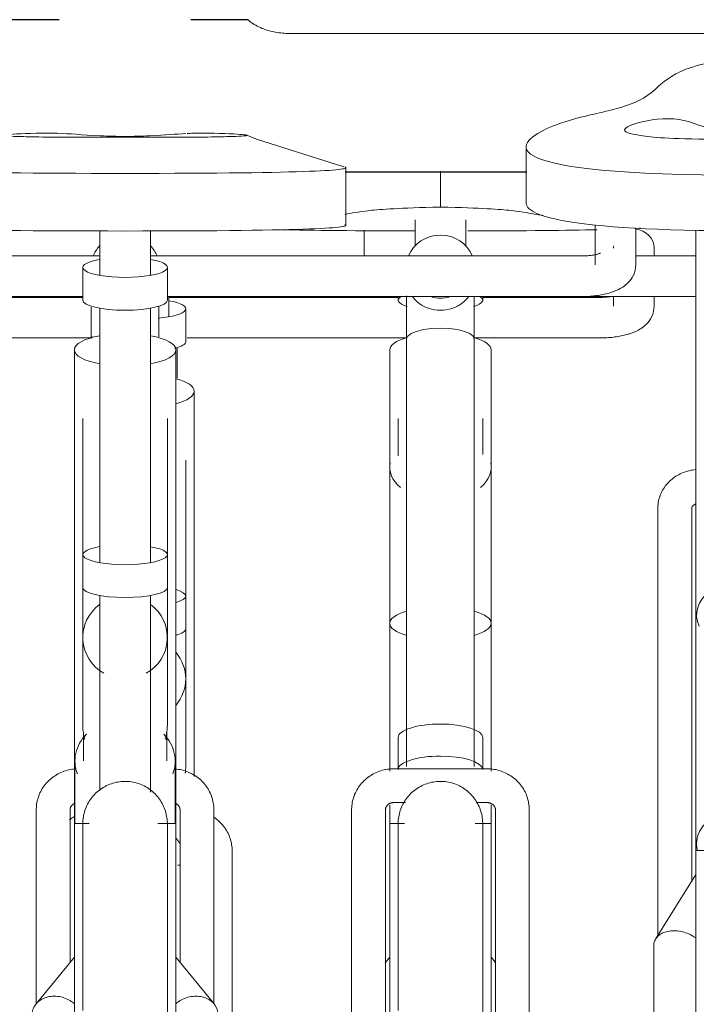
# Model space of a CAD drawing. Extents: x 50445 to 145605, y -10968 to 41989.
# Tile 198 of 256: x 95622 to 96022, y -1215 to -633. Entities that reach past the tile are written whole.
import ezdxf

# ---------------------------------------------------------------- set-up
doc = ezdxf.new("R2010")
doc.units = 0
doc.header["$LTSCALE"] = 414.30304
doc.header["$MEASUREMENT"] = 0
doc.layers.add('A-EQPM', color=6, linetype='CONTINUOUS', lineweight=18)
doc.layers.add('S-BEAM', color=4, linetype='CONTINUOUS', lineweight=18)

# ---------------------------------------------------------------- blocks, each defined once
blk = doc.blocks.new('97_KA_gestapelde fietsenstalling 8 fietsen 1600x1900 - Type-V118-plotview doorsnede C C  -  1 op 100')
at = {"layer": 'A-EQPM'}
for p, q in [((14646.39, -1439.83), (14646.39, -1424.47)), ((14817.9, -1439.97), (14817.9, -1435.22)), ((14480.03, -1464.27), (14348.73, -1464.27)), ((14666.53, -1464.27), (14530.82, -1464.27)), ((14530.9, -1475.67), (14530.9, -1463.74)), ((14785.9, -1464.27), (14716.46, -1464.27)), ((14793.9, -1463.53), (14793.9, -1469.43)), ((14817.9, -1469.43), (14817.9, -1463.56)), ((14540.9, -1490.44), (14540.9, -1471.01)), ((14348.73, -1488.27), (14485.07, -1488.27)), ((14541.83, -1488.27), (14671.26, -1488.27)), ((14711.8, -1488.27), (14785.9, -1488.27)), ((14545.9, -1621.98), (14545.9, -1519.77)), ((14540.9, -1640.96), (14540.9, -1560.49)), ((14545.9, -1747.68), (14545.9, -1589.35)), ((14540.9, -1660.39), (14540.9, -1640.96)), ((14540.9, -1689.95), (14540.9, -1660.39)), ((14540.9, -1741.93), (14540.9, -1689.95)), ((14540.9, -1741.93), (14540.9, -1734.42)), ((14568.4, -1906.71), (14568.4, -1791.81)), ((14537.53, -1800.09), (14536.27, -1800.09))]:
    blk.add_line(p, q, dxfattribs=at)
at = {"layer": 'A-EQPM', "flags": 128}
for points in [[(14792.43, -1463.78), (14791.89, -1463.86), (14791.33, -1463.94), (14790.75, -1464.01), (14790.16, -1464.07), (14789.56, -1464.12), (14788.95, -1464.17), (14788.33, -1464.2), (14787.7, -1464.23), (14787.07, -1464.25), (14786.44, -1464.26), (14785.9, -1464.27)], [(14817.9, -1469.43), (14817.8, -1471.09), (14817.52, -1472.71), (14817.07, -1474.24), (14816.5, -1475.64), (14815.82, -1476.9), (14815.08, -1478.04), (14814.3, -1479.04), (14813.5, -1479.93), (14812.69, -1480.72), (14811.87, -1481.42), (14811.05, -1482.05), (14810.23, -1482.61), (14809.41, -1483.13), (14808.59, -1483.59), (14807.77, -1484.02), (14806.95, -1484.42), (14806.12, -1484.78), (14805.29, -1485.12), (14804.46, -1485.43), (14803.62, -1485.72), (14802.76, -1485.99), (14801.91, -1486.25), (14801.04, -1486.48), (14800.16, -1486.7), (14799.28, -1486.9), (14798.38, -1487.09), (14797.48, -1487.26), (14796.57, -1487.42), (14795.65, -1487.57), (14794.73, -1487.7), (14793.79, -1487.81), (14792.85, -1487.92), (14791.91, -1488.01), (14790.96, -1488.08), (14790, -1488.15), (14789.05, -1488.2), (14788.09, -1488.23), (14787.12, -1488.26), (14786.16, -1488.27), (14785.9, -1488.27)], [(14535.9, -1512.15), (14535.9, -1511.03), (14535.9, -1509.9), (14535.9, -1508.76), (14535.9, -1507.61), (14535.9, -1506.45), (14535.9, -1505.29), (14535.9, -1504.13), (14535.9, -1502.98), (14535.9, -1501.82), (14535.9, -1500.67), (14535.9, -1499.52), (14535.9, -1498.38), (14535.9, -1497.25), (14535.9, -1496.14), (14535.9, -1495.03), (14535.9, -1493.94)], [(14475.33, -1771.19), (14474.5, -1771.71), (14473.68, -1772.26), (14472.89, -1772.84), (14472.26, -1773.34)], [(14568.4, -1791.81), (14568.38, -1790.82), (14568.31, -1789.83), (14568.21, -1788.85), (14568.06, -1787.87), (14567.88, -1786.9), (14567.65, -1785.93), (14567.38, -1784.98), (14567.07, -1784.04), (14566.73, -1783.12), (14566.34, -1782.21), (14565.92, -1781.31), (14565.46, -1780.44), (14564.97, -1779.58), (14564.44, -1778.75), (14563.88, -1777.94), (14563.29, -1777.15), (14562.66, -1776.39), (14562.01, -1775.66), (14561.32, -1774.95), (14560.61, -1774.27), (14559.88, -1773.62), (14559.11, -1773), (14558.33, -1772.41), (14557.52, -1771.85)], [(14534.99, -1783.96), (14535.62, -1784.74), (14536.22, -1785.54), (14536.79, -1786.36), (14537.32, -1787.21)]]:
    blk.add_lwpolyline(points, dxfattribs=at)
at = {"layer": 'A-EQPM'}
for centre, major_axis, ratio, start_param, end_param in [((14805.9, -1435.22), (12, 0), 0.939693, 0, 1.489968), ((14805.9, -1435.22), (12, 0), 0.939693, 3.012665, 3.141593), ((14515.9, -1471.01), (25, 0), 0.237436, 5.064184, 7.208051), ((14515.9, -1490.44), (25, 0), 0.237436, 5.545161, 6.283185), ((14515.9, -1519.77), (30, 0), 0.320127, 5.401789, 7.160732), ((14515.9, -1640.96), (25, 0), 0.237436, 5.593687, 6.972684), ((14515.9, -1660.39), (25, 0), 0.237436, 5.580324, 6.283185), ((14515.9, -1689.95), (25, 0), 0.978148, 5.593687, 6.972684)]:
    blk.add_ellipse(centre, major_axis=major_axis, ratio=ratio, start_param=start_param, end_param=end_param, dxfattribs=at)
blk.add_open_spline([(14540.9, -1741.93), (14540.9, -1743.09), (14540.82, -1744.36), (14540.66, -1745.62), (14540.64, -1745.73)], degree=3, knots=[0.5, 0.5, 0.5, 0.5, 0.54166667, 0.54562763, 0.54562763, 0.54562763, 0.54562763], dxfattribs=at)
blk = doc.blocks.new('97_KA_gestapelde fietsenstalling 16 fietsen 1600x2900 - Type-V122-plotview doorsnede C C  -  1 op 100')
at = {"layer": 'A-EQPM'}
for p, q in [((14602.63, -1308.15), (14853.22, -1308.15)), ((14491.93, -1369.56), (14518.13, -1369.56)), ((14742.14, -1375.25), (14742.14, -1408.22)), ((14635.52, -1421.64), (14635.52, -1387.56)), ((14691.53, -1410.85), (14691.53, -1389.66)), ((14676.53, -1418.47), (14676.53, -1433.94)), ((14706.53, -1433.94), (14706.53, -1418.47)), ((14490.03, -1424.97), (14490.03, -1451.19)), ((14520.03, -1451.19), (14520.03, -1424.97)), ((14783.03, -1421.35), (14783.03, -1444.95)), ((14807.03, -1444.95), (14807.03, -1423.23)), ((14842.63, -1424.5), (14842.63, -1452.27)), ((14842.63, -1424.5), (14842.63, -1791.44)), ((14490.03, -1439.79), (14235.03, -1439.79)), ((14775.03, -1439.79), (14519.96, -1439.79)), ((14842.63, -1439.79), (14807.03, -1439.79)), ((14480.03, -1446.53), (14480.03, -1465.96)), ((14530.03, -1465.96), (14530.03, -1446.53)), ((14235.03, -1463.79), (14480.03, -1463.79)), ((14529.93, -1463.79), (14775.03, -1463.79)), ((14666.53, -1463.74), (14666.53, -1465.96)), ((14716.53, -1465.96), (14716.53, -1463.74)), ((14775.03, -1463.79), (14842.63, -1463.79)), ((14490.03, -1470.64), (14490.03, -1621.17)), ((14520.03, -1621.17), (14520.03, -1470.64)), ((14485.5, -1487.44), (14485.04, -1488.67)), ((14671.53, -1488.79), (14671.53, -1741.79)), ((14711.53, -1741.79), (14711.53, -1488.79)), ((14475.03, -1495.29), (14475.03, -1597.5)), ((14535.03, -1597.5), (14535.03, -1495.29)), ((14661.53, -1495.29), (14661.53, -1657.06)), ((14721.53, -1657.06), (14721.53, -1495.29)), ((14480.03, -1536.01), (14480.03, -1616.48)), ((14530.03, -1616.48), (14530.03, -1536.01)), ((14666.53, -1536.01), (14666.53, -1558.11)), ((14716.53, -1557.32), (14716.53, -1536.01)), ((14475.03, -1564.87), (14475.03, -1775.62)), ((14535.03, -1775.62), (14535.03, -1564.87)), ((14661.53, -1564.87), (14661.53, -1603.36)), ((14721.53, -1603.36), (14721.53, -1564.87)), ((14820.13, -1588.87), (14820.13, -1841.94)), ((14840.13, -1810), (14840.13, -1588.87)), ((14480.03, -1616.48), (14480.03, -1635.91)), ((14530.03, -1635.91), (14530.03, -1616.48)), ((14480.03, -1635.91), (14480.03, -1665.48)), ((14530.03, -1665.48), (14530.03, -1635.91)), ((14490.03, -1640.6), (14490.03, -1755.78)), ((14520.03, -1757.06), (14520.03, -1640.6)), ((14661.53, -1657.42), (14661.53, -1744.61)), ((14721.53, -1744.61), (14721.53, -1657.42)), ((14480.03, -1665.48), (14480.03, -1717.45)), ((14530.03, -1717.45), (14530.03, -1665.48)), ((14480.03, -1709.95), (14480.03, -1717.45)), ((14530.03, -1717.45), (14530.03, -1709.95)), ((14480.38, -1723.35), (14480.38, -1738.51)), ((14529.68, -1738.51), (14529.68, -1723.35)), ((14666.53, -1724.69), (14666.53, -1743.64)), ((14716.53, -1743.64), (14716.53, -1724.69)), ((14475.38, -1738.51), (14475.38, -1775.62)), ((14534.68, -1775.65), (14534.68, -1738.51)), ((14719.03, -1743.15), (14664.03, -1743.15)), ((14661.53, -1764.73), (14661.53, -1775.62)), ((14664.03, -1763.15), (14670.81, -1763.15)), ((14712.82, -1763.15), (14719.03, -1763.15)), ((14721.53, -1775.62), (14721.53, -1764.73)), ((14452.53, -1767.33), (14452.53, -1882.23)), ((14472.53, -1857.76), (14472.53, -1767.33)), ((14537.53, -1767.33), (14537.53, -1857.76)), ((14557.53, -1882.23), (14557.53, -1767.33)), ((14639.03, -1767.33), (14639.03, -2074.49)), ((14659.03, -2036.96), (14659.03, -1767.33)), ((14724.03, -1767.33), (14724.03, -1888.26)), ((14744.03, -1888.26), (14744.03, -1767.33)), ((14483.77, -1775.62), (14475.03, -1775.62)), ((14475.03, -2080.42), (14475.03, -1775.62)), ((14535.03, -1775.62), (14524.44, -1775.62)), ((14535.03, -1775.62), (14535.03, -2080.42)), ((14670.19, -1775.62), (14661.53, -1775.62)), ((14661.53, -2080.42), (14661.53, -1775.62)), ((14721.53, -1775.62), (14712, -1775.62)), ((14721.53, -1775.62), (14721.53, -1887.32)), ((14848.46, -1791.42), (14842.63, -1791.42)), ((14842.63, -2159.6), (14842.63, -1791.44)), ((14842.63, -1805.76), (14818.77, -1843.87)), ((14817.63, -1847.82), (14817.63, -2089.65)), ((14475.03, -1854.69), (14452.39, -1882.27)), ((14557.67, -1882.27), (14535.03, -1854.69)), ((14661.53, -1854.69), (14658.93, -1857.86)), ((14724.03, -1857.74), (14721.53, -1854.69))]:
    blk.add_line(p, q, dxfattribs=at)
at = {"layer": 'A-EQPM', "flags": 128}
for points in [[(14577.13, -1299.62), (14577.94, -1300.35), (14578.78, -1301.02), (14579.63, -1301.66), (14580.5, -1302.25), (14581.39, -1302.81), (14582.29, -1303.33), (14583.21, -1303.82), (14584.14, -1304.28), (14585.07, -1304.71), (14586.03, -1305.11), (14586.99, -1305.48), (14587.96, -1305.83), (14588.94, -1306.15), (14589.94, -1306.44), (14590.94, -1306.71), (14591.95, -1306.96), (14592.96, -1307.18), (14593.99, -1307.38), (14595.02, -1307.56), (14596.06, -1307.71), (14597.1, -1307.84), (14598.14, -1307.94), (14599.19, -1308.03), (14600.24, -1308.09), (14601.29, -1308.13), (14602.35, -1308.15), (14602.63, -1308.15)], [(14634.49, -1386.97), (14582.79, -1370.65), (14577.1, -1368.36)], [(14786.24, -1438.04), (14786.21, -1438.06), (14786.13, -1438.1), (14786, -1438.16), (14785.83, -1438.23), (14785.61, -1438.32), (14785.35, -1438.41), (14785.05, -1438.51), (14784.72, -1438.61), (14784.35, -1438.72), (14783.95, -1438.82), (14783.52, -1438.92), (14783.07, -1439.03), (14782.59, -1439.12), (14782.09, -1439.22), (14781.56, -1439.3), (14781.02, -1439.38), (14780.46, -1439.46), (14779.88, -1439.53), (14779.29, -1439.59), (14778.69, -1439.64), (14778.08, -1439.69), (14777.46, -1439.72), (14776.84, -1439.75), (14776.21, -1439.77), (14775.57, -1439.79), (14775.03, -1439.79)], [(14807.03, -1444.95), (14806.93, -1446.62), (14806.65, -1448.23), (14806.2, -1449.76), (14805.63, -1451.16), (14804.96, -1452.43), (14804.22, -1453.56), (14803.44, -1454.56), (14802.63, -1455.45), (14801.82, -1456.24), (14801, -1456.94), (14800.18, -1457.57), (14799.36, -1458.14), (14798.54, -1458.65), (14797.72, -1459.12), (14796.9, -1459.54), (14796.08, -1459.94), (14795.26, -1460.3), (14794.43, -1460.64), (14793.59, -1460.95), (14792.75, -1461.24), (14791.9, -1461.51), (14791.04, -1461.77), (14790.17, -1462), (14789.3, -1462.22), (14788.41, -1462.42), (14787.52, -1462.61), (14786.62, -1462.79), (14785.7, -1462.94), (14784.79, -1463.09), (14783.86, -1463.22), (14782.93, -1463.34), (14781.99, -1463.44), (14781.04, -1463.53), (14780.09, -1463.61), (14779.14, -1463.67), (14778.18, -1463.72), (14777.22, -1463.75), (14776.26, -1463.78), (14775.29, -1463.79), (14775.03, -1463.79)], [(14671.53, -1488.79), (14671.53, -1487.68), (14671.53, -1486.55), (14671.53, -1485.42), (14671.53, -1484.28), (14671.53, -1483.13), (14671.53, -1481.97), (14671.53, -1480.81), (14671.53, -1479.66), (14671.53, -1478.5), (14671.53, -1477.34), (14671.53, -1476.19), (14671.53, -1475.04), (14671.53, -1473.9), (14671.53, -1472.77), (14671.53, -1471.66), (14671.53, -1470.55), (14671.53, -1469.46), (14671.53, -1468.39), (14671.53, -1467.34), (14671.53, -1466.3), (14671.53, -1465.29), (14671.53, -1464.3), (14671.53, -1463.34)], [(14711.53, -1463.9), (14711.53, -1464.87), (14711.53, -1465.88), (14711.53, -1466.9), (14711.53, -1467.95), (14711.53, -1469.01), (14711.53, -1470.09), (14711.53, -1471.19), (14711.53, -1472.3), (14711.53, -1473.43), (14711.53, -1474.56), (14711.53, -1475.7), (14711.53, -1476.85), (14711.53, -1478.01), (14711.53, -1479.17), (14711.53, -1480.33), (14711.53, -1481.49), (14711.53, -1482.64), (14711.53, -1483.79), (14711.53, -1484.94), (14711.53, -1486.08), (14711.53, -1487.21), (14711.53, -1488.32), (14711.53, -1488.79)], [(14485.03, -1470.09), (14485.03, -1471.19), (14485.03, -1472.3), (14485.03, -1473.43), (14485.03, -1474.56), (14485.03, -1475.7), (14485.03, -1476.85), (14485.03, -1478.01), (14485.03, -1479.17), (14485.03, -1480.33), (14485.03, -1481.49), (14485.03, -1482.64), (14485.03, -1483.79), (14485.03, -1484.94), (14485.03, -1486.08), (14485.03, -1487.21), (14485.03, -1488.32)], [(14525.03, -1487.68), (14525.03, -1486.55), (14525.03, -1485.42), (14525.03, -1484.28), (14525.03, -1483.13), (14525.03, -1481.97), (14525.03, -1480.81), (14525.03, -1479.66), (14525.03, -1478.5), (14525.03, -1477.34), (14525.03, -1476.19), (14525.03, -1475.04), (14525.03, -1473.9), (14525.03, -1472.77), (14525.03, -1471.66), (14525.03, -1470.55), (14525.03, -1469.46)], [(14671.53, -1488.79), (14672.21, -1487.17), (14674.21, -1485.66), (14677.39, -1484.37), (14681.53, -1483.37), (14686.35, -1482.75), (14691.53, -1482.54)], [(14691.53, -1482.54), (14696.71, -1482.75), (14701.53, -1483.37), (14705.67, -1484.37), (14708.85, -1485.66), (14710.85, -1487.17), (14711.53, -1488.79)], [(14842.31, -1566.15), (14841.37, -1566.27), (14840.44, -1566.41), (14839.51, -1566.59), (14838.59, -1566.8), (14837.68, -1567.04), (14836.78, -1567.31), (14835.88, -1567.62), (14835, -1567.96), (14834.13, -1568.33), (14833.27, -1568.73), (14832.43, -1569.16), (14831.6, -1569.63), (14830.8, -1570.12), (14830, -1570.65), (14829.23, -1571.21), (14828.48, -1571.79), (14827.76, -1572.41), (14827.05, -1573.06), (14826.37, -1573.73), (14825.72, -1574.43), (14825.1, -1575.17), (14824.51, -1575.92), (14823.95, -1576.71), (14823.42, -1577.51), (14822.92, -1578.35), (14822.47, -1579.2), (14822.05, -1580.08), (14821.66, -1580.97), (14821.32, -1581.88), (14821.02, -1582.81), (14820.76, -1583.75), (14820.55, -1584.71), (14820.38, -1585.67), (14820.25, -1586.64), (14820.17, -1587.62), (14820.13, -1588.6), (14820.13, -1588.87)], [(14840.13, -1588.87), (14840.13, -1588.82), (14840.14, -1588.77), (14840.14, -1588.72), (14840.15, -1588.67), (14840.16, -1588.61), (14840.18, -1588.55), (14840.2, -1588.49), (14840.22, -1588.43), (14840.25, -1588.36), (14840.29, -1588.28), (14840.33, -1588.2), (14840.38, -1588.12), (14840.43, -1588.03), (14840.5, -1587.94), (14840.57, -1587.84), (14840.65, -1587.74), (14840.74, -1587.64), (14840.85, -1587.54), (14840.96, -1587.43), (14841.08, -1587.33), (14841.21, -1587.22), (14841.36, -1587.11), (14841.51, -1587.01), (14841.68, -1586.91), (14841.85, -1586.81), (14842.03, -1586.71), (14842.23, -1586.62), (14842.43, -1586.53), (14842.64, -1586.45)], [(14474.6, -1743.32), (14473.63, -1743.45), (14472.67, -1743.61), (14471.71, -1743.81), (14470.76, -1744.05), (14469.82, -1744.33), (14468.89, -1744.64), (14467.98, -1744.98), (14467.08, -1745.37), (14466.19, -1745.78), (14465.32, -1746.23), (14464.46, -1746.71), (14463.63, -1747.23), (14462.82, -1747.78), (14462.03, -1748.36), (14461.26, -1748.97), (14460.51, -1749.61), (14459.8, -1750.29), (14459.1, -1750.99), (14458.44, -1751.71), (14457.81, -1752.47), (14457.21, -1753.25), (14456.64, -1754.05), (14456.1, -1754.88), (14455.6, -1755.73), (14455.13, -1756.6), (14454.7, -1757.48), (14454.3, -1758.39), (14453.95, -1759.31), (14453.63, -1760.25), (14453.35, -1761.2), (14453.11, -1762.16), (14452.91, -1763.13), (14452.75, -1764.11), (14452.64, -1765.09), (14452.57, -1766.08), (14452.53, -1767.07), (14452.53, -1767.33)], [(14557.53, -1767.33), (14557.51, -1766.34), (14557.45, -1765.35), (14557.34, -1764.37), (14557.2, -1763.39), (14557.01, -1762.42), (14556.78, -1761.46), (14556.51, -1760.5), (14556.21, -1759.56), (14555.86, -1758.64), (14555.48, -1757.73), (14555.05, -1756.83), (14554.6, -1755.96), (14554.1, -1755.11), (14553.57, -1754.27), (14553.01, -1753.46), (14552.42, -1752.68), (14551.79, -1751.92), (14551.14, -1751.18), (14550.46, -1750.47), (14549.75, -1749.79), (14549.01, -1749.14), (14548.25, -1748.52), (14547.46, -1747.93), (14546.65, -1747.38), (14545.83, -1746.85), (14544.98, -1746.36), (14544.11, -1745.9), (14543.23, -1745.47), (14542.33, -1745.08), (14541.42, -1744.73), (14540.49, -1744.41), (14539.55, -1744.12), (14538.61, -1743.87), (14537.65, -1743.66), (14536.69, -1743.49), (14535.72, -1743.35), (14534.75, -1743.25)], [(14664.03, -1743.15), (14663.05, -1743.17), (14662.08, -1743.22), (14661.1, -1743.32), (14660.13, -1743.45), (14659.17, -1743.61), (14658.21, -1743.81), (14657.26, -1744.05), (14656.32, -1744.33), (14655.39, -1744.64), (14654.48, -1744.98), (14653.58, -1745.37), (14652.69, -1745.78), (14651.82, -1746.23), (14650.96, -1746.71), (14650.13, -1747.23), (14649.32, -1747.78), (14648.53, -1748.36), (14647.76, -1748.97), (14647.01, -1749.61), (14646.3, -1750.29), (14645.6, -1750.99), (14644.94, -1751.71), (14644.31, -1752.47), (14643.71, -1753.25), (14643.14, -1754.05), (14642.6, -1754.88), (14642.1, -1755.73), (14641.63, -1756.6), (14641.2, -1757.48), (14640.8, -1758.39), (14640.45, -1759.31), (14640.13, -1760.25), (14639.85, -1761.2), (14639.61, -1762.16), (14639.41, -1763.13), (14639.25, -1764.11), (14639.14, -1765.09), (14639.07, -1766.08), (14639.03, -1767.07), (14639.03, -1767.33)], [(14744.03, -1767.33), (14744.01, -1766.34), (14743.95, -1765.35), (14743.84, -1764.37), (14743.7, -1763.39), (14743.51, -1762.42), (14743.28, -1761.46), (14743.01, -1760.5), (14742.71, -1759.56), (14742.36, -1758.64), (14741.98, -1757.73), (14741.55, -1756.83), (14741.1, -1755.96), (14740.6, -1755.11), (14740.07, -1754.27), (14739.51, -1753.46), (14738.92, -1752.68), (14738.29, -1751.92), (14737.64, -1751.18), (14736.96, -1750.47), (14736.25, -1749.79), (14735.51, -1749.14), (14734.75, -1748.52), (14733.96, -1747.93), (14733.15, -1747.38), (14732.33, -1746.85), (14731.48, -1746.36), (14730.61, -1745.9), (14729.73, -1745.47), (14728.83, -1745.08), (14727.92, -1744.73), (14726.99, -1744.41), (14726.05, -1744.12), (14725.11, -1743.87), (14724.15, -1743.66), (14723.19, -1743.49), (14722.22, -1743.35), (14721.25, -1743.25), (14720.27, -1743.18), (14719.3, -1743.15), (14719.03, -1743.15)], [(14480.03, -1775.62), (14480.05, -1774.62), (14480.11, -1773.62), (14480.21, -1772.62), (14480.35, -1771.63), (14480.53, -1770.65), (14480.75, -1769.67), (14481, -1768.71), (14481.3, -1767.75), (14481.63, -1766.81), (14482, -1765.88), (14482.41, -1764.97), (14482.86, -1764.07), (14483.34, -1763.19), (14483.85, -1762.34), (14484.4, -1761.5), (14484.98, -1760.69), (14485.59, -1759.9), (14486.24, -1759.13), (14486.91, -1758.39), (14487.61, -1757.68), (14488.34, -1757), (14489.1, -1756.35), (14489.89, -1755.73), (14490.69, -1755.14), (14491.52, -1754.58), (14492.38, -1754.06), (14493.25, -1753.57), (14494.14, -1753.11), (14495.05, -1752.7), (14495.97, -1752.32), (14496.91, -1751.97), (14497.86, -1751.67), (14498.83, -1751.4), (14499.8, -1751.17), (14500.78, -1750.98), (14501.77, -1750.83), (14502.76, -1750.72), (14503.76, -1750.65), (14504.76, -1750.62), (14505.76, -1750.63), (14506.76, -1750.68), (14507.76, -1750.77), (14508.75, -1750.89), (14509.73, -1751.06), (14510.71, -1751.27), (14511.68, -1751.52), (14512.64, -1751.8), (14513.58, -1752.13), (14514.52, -1752.49), (14515.43, -1752.88), (14516.34, -1753.32), (14517.22, -1753.79), (14518.08, -1754.29), (14518.92, -1754.83), (14519.74, -1755.4), (14520.54, -1756.01), (14521.31, -1756.64), (14522.06, -1757.31), (14522.78, -1758.01), (14523.47, -1758.73), (14524.13, -1759.48), (14524.76, -1760.26), (14525.36, -1761.06), (14525.92, -1761.88), (14526.45, -1762.73), (14526.95, -1763.6), (14527.41, -1764.48), (14527.84, -1765.39), (14528.23, -1766.31), (14528.59, -1767.24), (14528.9, -1768.19), (14529.18, -1769.15), (14529.42, -1770.12), (14529.62, -1771.1), (14529.78, -1772.09), (14529.9, -1773.08), (14529.98, -1774.08), (14530.03, -1775.08), (14530.03, -1775.62)], [(14666.53, -1775.62), (14666.55, -1774.62), (14666.61, -1773.62), (14666.71, -1772.62), (14666.85, -1771.63), (14667.03, -1770.65), (14667.25, -1769.67), (14667.5, -1768.71), (14667.8, -1767.75), (14668.13, -1766.81), (14668.5, -1765.88), (14668.91, -1764.97), (14669.36, -1764.07), (14669.84, -1763.19), (14670.35, -1762.34), (14670.9, -1761.5), (14671.48, -1760.69), (14672.09, -1759.9), (14672.74, -1759.13), (14673.41, -1758.39), (14674.11, -1757.68), (14674.84, -1757), (14675.6, -1756.35), (14676.39, -1755.73), (14677.19, -1755.14), (14678.02, -1754.58), (14678.88, -1754.06), (14679.75, -1753.57), (14680.64, -1753.11), (14681.55, -1752.7), (14682.47, -1752.32), (14683.41, -1751.97), (14684.36, -1751.67), (14685.33, -1751.4), (14686.3, -1751.17), (14687.28, -1750.98), (14688.27, -1750.83), (14689.26, -1750.72), (14690.26, -1750.65), (14691.26, -1750.62), (14692.26, -1750.63), (14693.26, -1750.68), (14694.26, -1750.77), (14695.25, -1750.89), (14696.23, -1751.06), (14697.21, -1751.27), (14698.18, -1751.52), (14699.14, -1751.8), (14700.08, -1752.13), (14701.02, -1752.49), (14701.93, -1752.88), (14702.84, -1753.32), (14703.72, -1753.79), (14704.58, -1754.29), (14705.42, -1754.83), (14706.24, -1755.4), (14707.04, -1756.01), (14707.81, -1756.64), (14708.56, -1757.31), (14709.28, -1758.01), (14709.97, -1758.73), (14710.63, -1759.48), (14711.26, -1760.26), (14711.86, -1761.06), (14712.42, -1761.88), (14712.95, -1762.73), (14713.45, -1763.6), (14713.91, -1764.48), (14714.34, -1765.39), (14714.73, -1766.31), (14715.09, -1767.24), (14715.4, -1768.19), (14715.68, -1769.15), (14715.92, -1770.12), (14716.12, -1771.1), (14716.28, -1772.09), (14716.4, -1773.08), (14716.48, -1774.08), (14716.53, -1775.08), (14716.53, -1775.62)], [(14472.53, -1767.33), (14472.53, -1767.19), (14472.54, -1767.04), (14472.56, -1766.9), (14472.58, -1766.76), (14472.61, -1766.61), (14472.64, -1766.47), (14472.68, -1766.32), (14472.73, -1766.18), (14472.78, -1766.04), (14472.84, -1765.89), (14472.91, -1765.75), (14472.99, -1765.61), (14473.07, -1765.47), (14473.16, -1765.33), (14473.25, -1765.19), (14473.36, -1765.05), (14473.47, -1764.91), (14473.59, -1764.78), (14473.71, -1764.65), (14473.84, -1764.52), (14473.98, -1764.4), (14474.13, -1764.28), (14474.29, -1764.16), (14474.45, -1764.05), (14474.62, -1763.95), (14474.79, -1763.85), (14474.97, -1763.75)], [(14535.04, -1763.72), (14535.22, -1763.82), (14535.4, -1763.92), (14535.57, -1764.02), (14535.73, -1764.13), (14535.89, -1764.25), (14536.04, -1764.37), (14536.18, -1764.49), (14536.32, -1764.62), (14536.44, -1764.75), (14536.56, -1764.88), (14536.68, -1765.01), (14536.78, -1765.15), (14536.88, -1765.29), (14536.97, -1765.43), (14537.05, -1765.57), (14537.13, -1765.71), (14537.2, -1765.85), (14537.26, -1766), (14537.32, -1766.14), (14537.37, -1766.28), (14537.41, -1766.43), (14537.45, -1766.57), (14537.48, -1766.72), (14537.5, -1766.86), (14537.52, -1767.01), (14537.53, -1767.15), (14537.53, -1767.29), (14537.53, -1767.33)], [(14659.03, -1767.33), (14659.03, -1767.19), (14659.04, -1767.04), (14659.06, -1766.9), (14659.08, -1766.76), (14659.11, -1766.61), (14659.14, -1766.47), (14659.18, -1766.32), (14659.23, -1766.18), (14659.28, -1766.04), (14659.34, -1765.89), (14659.41, -1765.75), (14659.49, -1765.61), (14659.57, -1765.47), (14659.66, -1765.33), (14659.75, -1765.19), (14659.86, -1765.05), (14659.97, -1764.91), (14660.09, -1764.78), (14660.21, -1764.65), (14660.34, -1764.52), (14660.48, -1764.4), (14660.63, -1764.28), (14660.79, -1764.16), (14660.95, -1764.05), (14661.12, -1763.95), (14661.29, -1763.85), (14661.47, -1763.75), (14661.66, -1763.66), (14661.85, -1763.58), (14662.05, -1763.5), (14662.25, -1763.43), (14662.45, -1763.37), (14662.66, -1763.31), (14662.88, -1763.27), (14663.09, -1763.23), (14663.31, -1763.19), (14663.53, -1763.17), (14663.75, -1763.16), (14663.97, -1763.15), (14664.03, -1763.15)], [(14719.03, -1763.15), (14719.25, -1763.15), (14719.47, -1763.17), (14719.69, -1763.19), (14719.91, -1763.22), (14720.13, -1763.25), (14720.34, -1763.3), (14720.55, -1763.35), (14720.76, -1763.41), (14720.96, -1763.48), (14721.16, -1763.56), (14721.35, -1763.64), (14721.54, -1763.72), (14721.72, -1763.82), (14721.9, -1763.92), (14722.07, -1764.02), (14722.23, -1764.13), (14722.39, -1764.25), (14722.54, -1764.37), (14722.68, -1764.49), (14722.82, -1764.62), (14722.94, -1764.75), (14723.06, -1764.88), (14723.18, -1765.01), (14723.28, -1765.15), (14723.38, -1765.29), (14723.47, -1765.43), (14723.55, -1765.57), (14723.63, -1765.71), (14723.7, -1765.85), (14723.76, -1766), (14723.82, -1766.14), (14723.87, -1766.28), (14723.91, -1766.43), (14723.95, -1766.57), (14723.98, -1766.72), (14724, -1766.86), (14724.02, -1767.01), (14724.03, -1767.15), (14724.03, -1767.29), (14724.03, -1767.33)], [(14480.03, -1782.36), (14480.03, -1780.05), (14480.03, -1778.22), (14480.03, -1776.87), (14480.03, -1776.01), (14480.03, -1775.63), (14480.03, -1775.62)], [(14480.03, -1775.62), (14480.03, -1775.86), (14480.03, -1776.59), (14480.03, -1777.81), (14480.03, -1779.51), (14480.03, -1781.69), (14480.03, -1784.35), (14480.03, -1787.49), (14480.03, -1791.09), (14480.03, -1795.16), (14480.03, -1799.68), (14480.03, -1804.65), (14480.03, -1810.06), (14480.03, -1815.91), (14480.03, -1822.17), (14480.03, -1828.86), (14480.03, -1835.94), (14480.03, -1843.41), (14480.03, -1851.27), (14480.03, -1859.49), (14480.03, -1868.06), (14480.03, -1876.98), (14480.03, -1886.22)], [(14480.03, -1776.01), (14480.03, -1775.63), (14480.03, -1775.62)], [(14530.03, -1888.76), (14530.03, -1879.44), (14530.03, -1870.44), (14530.03, -1861.77), (14530.03, -1853.45), (14530.03, -1845.5), (14530.03, -1837.92), (14530.03, -1830.73), (14530.03, -1823.94), (14530.03, -1817.56), (14530.03, -1811.6), (14530.03, -1806.07), (14530.03, -1800.98), (14530.03, -1796.33), (14530.03, -1792.14), (14530.03, -1788.41), (14530.03, -1785.15), (14530.03, -1782.36), (14530.03, -1780.05), (14530.03, -1778.22), (14530.03, -1776.87), (14530.03, -1776.01), (14530.03, -1775.63), (14530.03, -1775.62)], [(14530.03, -1775.62), (14530.03, -1775.86), (14530.03, -1776.59), (14530.03, -1777.81), (14530.03, -1779.51), (14530.03, -1781.69)], [(14530.03, -1776.01), (14530.03, -1775.63), (14530.03, -1775.62)], [(14666.53, -1776.01), (14666.53, -1775.63), (14666.53, -1775.62)], [(14666.53, -1782.36), (14666.53, -1780.05), (14666.53, -1778.22), (14666.53, -1776.87), (14666.53, -1776.01), (14666.53, -1775.63), (14666.53, -1775.62)], [(14666.53, -1775.62), (14666.53, -1775.86), (14666.53, -1776.59), (14666.53, -1777.81), (14666.53, -1779.51), (14666.53, -1781.69), (14666.53, -1784.35), (14666.53, -1787.49), (14666.53, -1791.09), (14666.53, -1795.16), (14666.53, -1799.68), (14666.53, -1804.65), (14666.53, -1810.06), (14666.53, -1815.91), (14666.53, -1822.17), (14666.53, -1828.86), (14666.53, -1835.94), (14666.53, -1843.41), (14666.53, -1851.27), (14666.53, -1859.49), (14666.53, -1868.06), (14666.53, -1876.98), (14666.53, -1886.22)], [(14716.53, -1776.01), (14716.53, -1775.63), (14716.53, -1775.62)], [(14716.53, -1888.26), (14716.53, -1879.44), (14716.53, -1870.44), (14716.53, -1861.77), (14716.53, -1853.45), (14716.53, -1845.5), (14716.53, -1837.92), (14716.53, -1830.73), (14716.53, -1823.94), (14716.53, -1817.56), (14716.53, -1811.6), (14716.53, -1806.07), (14716.53, -1800.98), (14716.53, -1796.33), (14716.53, -1792.14), (14716.53, -1788.41), (14716.53, -1785.15), (14716.53, -1782.36), (14716.53, -1780.05), (14716.53, -1778.22), (14716.53, -1776.87), (14716.53, -1776.01), (14716.53, -1775.63), (14716.53, -1775.62)], [(14716.53, -1775.62), (14716.53, -1775.86), (14716.53, -1776.59), (14716.53, -1777.81), (14716.53, -1779.51), (14716.53, -1781.69)]]:
    blk.add_lwpolyline(points, dxfattribs=at)
at = {"layer": 'A-EQPM'}
for centre, major_axis, ratio, start_param, end_param in [((14691.53, -1446.07), (20, 0), 0.931915, 1.570796, 2.797325), ((14691.53, -1446.07), (20, 0), 0.931915, 0.344268, 1.570796), ((14505.03, -1446.07), (20, 0), 0.931915, 2.426856, 2.797325), ((14505.03, -1446.07), (20, 0), 0.931915, 0.344268, 0.719846), ((14505.03, -1446.53), (25, 0), 0.237436, 2.220803, 4.712389), ((14505.03, -1446.53), (25, 0), 0.237436, 4.712389, 7.208051), ((14505.03, -1465.96), (25, 0), 0.237436, 3.141593, 4.712389), ((14505.03, -1465.96), (25, 0), 0.237436, 4.712389, 6.283185), ((14691.53, -1465.96), (25, 0), 0.237436, 2.755893, 3.811591), ((14691.53, -1446.07), (20, 0), 0.931915, 4.45059, 4.712389), ((14691.53, -1446.07), (20, 0), 0.931915, 4.712389, 4.974188), ((14691.53, -1465.96), (25, 0), 0.237436, 5.613137, 6.668885), ((14505.03, -1495.29), (30, 0), 0.320127, 2.094395, 4.18879), ((14505.03, -1495.29), (30, 0), 0.320127, 5.235988, 7.330383), ((14691.53, -1495.29), (30, 0), 0.320127, 2.293457, 3.141593), ((14691.53, -1495.29), (30, 0), 0.320127, 0, 0.848135), ((14691.53, -1564.87), (30, 0), 0.642922, 3.001013, 3.804386), ((14691.53, -1564.87), (30, 0), 0.642922, 5.620392, 6.423765), ((14505.03, -1616.48), (25, 0), 0.237436, 2.219192, 4.712389), ((14505.03, -1616.48), (25, 0), 0.237436, 4.712389, 7.203975), ((14505.03, -1635.91), (25, 0), 0.237436, 3.141593, 4.712389), ((14505.03, -1635.91), (25, 0), 0.237436, 4.712389, 6.283185), ((14872.63, -1652.32), (29.65, 0), 0.707107, 2.396492, 3.455752), ((14505.03, -1665.48), (25, 0), 0.978148, 2.220803, 4.18879), ((14505.03, -1665.48), (25, 0), 0.978148, 5.235988, 7.20753), ((14691.53, -1657.06), (30, 0), 0.320127, 2.305075, 3.98686), ((14691.53, -1657.06), (30, 0), 0.320127, 5.437917, 7.119703), ((14691.53, -1724.69), (25, 0), 0.320127, 1.570796, 3.141593), ((14691.53, -1724.69), (25, 0), 0.320127, 0, 1.570796), ((14505.03, -1738.51), (29.65, 0), 0.838671, 2.452801, 3.455752), ((14505.03, -1723.35), (24.65, 0), 0.838671, 3.05396, 3.278335), ((14505.03, -1738.51), (29.65, 0), 0.838671, 5.969026, 6.971977), ((14505.03, -1723.35), (24.65, 0), 0.838671, 6.146443, 6.370818), ((14691.53, -1743.64), (25, 0), 0.320127, 1.570796, 3.141593), ((14691.53, -1743.64), (25, 0), 0.320127, 0.033734, 1.570796), ((14872.63, -1787.35), (29.65, 0), 0.707107, 1.8961, 3.346959)]:
    blk.add_ellipse(centre, major_axis=major_axis, ratio=ratio, start_param=start_param, end_param=end_param, dxfattribs=at)
for points, knots in [([(14872.63, -1321.87), (14847.91, -1324.86), (14826.11, -1332.37), (14816.03, -1345.28), (14801.52, -1351.36), (14789.02, -1354.28), (14785.35, -1355.13)], [0, 0, 0, 0, 0.0939544, 0.1989454, 0.3222089, 0.3704288, 0.3704288, 0.3704288, 0.3704288]), ([(14785.35, -1355.13), (14789.02, -1354.28), (14801.52, -1351.36), (14816.03, -1345.28), (14826.11, -1332.37), (14847.91, -1324.86), (14872.63, -1321.87)], [-0.3704288, -0.3704288, -0.3704288, -0.3704288, -0.3222089, -0.1989454, -0.0939544, 0, 0, 0, 0]), ([(14785.01, -1355.21), (14775.14, -1357.48), (14741.24, -1365.15), (14719.71, -1391.94), (14872.63, -1391.94)], [0.3719142, 0.3719142, 0.3719142, 0.3719142, 0.5012721, 0.7724372, 0.7724372, 0.7724372, 0.7724372]), ([(14872.63, -1391.94), (14719.71, -1391.94), (14741.24, -1365.15), (14775.14, -1357.48), (14785.01, -1355.21)], [-0.7724372, -0.7724372, -0.7724372, -0.7724372, -0.5012721, -0.3719142, -0.3719142, -0.3719142, -0.3719142]), ([(14858.17, -1366.65), (14846.37, -1363.6), (14833.51, -1356.46), (14806.68, -1360.47), (14797.1, -1365.79), (14808.87, -1368.84), (14829.05, -1370.74), (14859.53, -1370.74)], [0, 0, 0, 0, 0.0854061, 0.1773603, 0.2542553, 0.3207509, 0.3957861, 0.3957861, 0.3957861, 0.3957861]), ([(14490.57, -1368.73), (14478.77, -1368.11), (14465.91, -1366.67), (14439.08, -1367.48), (14429.49, -1368.56), (14441.27, -1369.17), (14461.45, -1369.56), (14491.93, -1369.56)], [0, 0, 0, 0, 0.0854061, 0.1773603, 0.2542553, 0.3207509, 0.3957861, 0.3957861, 0.3957861, 0.3957861]), ([(14518.13, -1369.56), (14548.61, -1369.56), (14568.79, -1369.17), (14580.57, -1368.56), (14570.99, -1367.48), (14551.86, -1366.9), (14542.87, -1367.27), (14541.81, -1367.32)], [0, 0, 0, 0, 0.0750352, 0.1415308, 0.2184258, 0.31038, 0.322778, 0.322778, 0.322778, 0.322778]), ([(14691.53, -1410.85), (14666.81, -1411.45), (14645.61, -1412.93), (14639.14, -1414.49), (14635.15, -1415.15)], [-0.7724372, -0.7724372, -0.7724372, -0.7724372, -0.6784828, -0.5790302, -0.5790302, -0.5790302, -0.5790302]), ([(14752.32, -1415.76), (14751, -1415.61), (14745.17, -1414.81), (14738.06, -1412.97), (14716.25, -1411.45), (14691.53, -1410.85)], [-0.2274104, -0.2274104, -0.2274104, -0.2274104, -0.1989454, -0.0939544, 0, 0, 0, 0]), ([(14674.72, -1463.51), (14675.81, -1465.06), (14678.69, -1468.06), (14684.56, -1471.17), (14689.21, -1471.92), (14691.53, -1471.92)], [0.6818915, 0.6818915, 0.6818915, 0.6818915, 0.7777778, 0.8888889, 1, 1, 1, 1]), ([(14691.53, -1471.92), (14693.86, -1471.92), (14698.51, -1471.17), (14704.34, -1468.09), (14707.22, -1465.1), (14708.3, -1463.58)], [0, 0, 0, 0, 0.1111111, 0.2222222, 0.3166535, 0.3166535, 0.3166535, 0.3166535]), ([(14481.25, -1725.64), (14481.12, -1725.2), (14480.68, -1723.66), (14480.17, -1720.93), (14480.03, -1718.61), (14480.03, -1717.45)], [0.40033552, 0.40033552, 0.40033552, 0.40033552, 0.41666667, 0.45833333, 0.5, 0.5, 0.5, 0.5]), ([(14530.03, -1717.45), (14530.03, -1718.61), (14529.89, -1720.93), (14529.38, -1723.66), (14528.95, -1725.2), (14528.82, -1725.64)], [0.5, 0.5, 0.5, 0.5, 0.54166667, 0.58333333, 0.59966448, 0.59966448, 0.59966448, 0.59966448]), ([(14842.68, -1843.44), (14841.9, -1842.82), (14839.98, -1841.53), (14836.56, -1840.02), (14832.63, -1839.08), (14828.71, -1838.88), (14825.05, -1839.44), (14821.9, -1840.72), (14819.49, -1842.64), (14817.98, -1845.05), (14817.63, -1846.88), (14817.63, -1847.82)], [0.2662718, 0.2662718, 0.2662718, 0.2662718, 0.3333333, 0.4166667, 0.5, 0.5833333, 0.6666667, 0.75, 0.8333333, 0.9166667, 1, 1, 1, 1]), ([(14475.08, -1882.18), (14474.3, -1881.5), (14472.38, -1880.1), (14468.96, -1878.52), (14465.03, -1877.65), (14461.1, -1877.65), (14457.45, -1878.53), (14454.3, -1880.23), (14451.89, -1882.63), (14450.38, -1885.57), (14450.03, -1887.75), (14450.03, -1888.86)], [0.2662718, 0.2662718, 0.2662718, 0.2662718, 0.3333333, 0.4166667, 0.5, 0.5833333, 0.6666667, 0.75, 0.8333333, 0.9166667, 1, 1, 1, 1]), ([(14560.03, -1888.86), (14560.03, -1886.64), (14558.63, -1882.36), (14553.84, -1878.83), (14548.96, -1877.65), (14545.03, -1877.65), (14541.1, -1878.52), (14537.68, -1880.1), (14535.76, -1881.49), (14534.98, -1882.18)], [0, 0, 0, 0, 0.1666667, 0.3333333, 0.4166667, 0.5, 0.5833333, 0.6666667, 0.7337282, 0.7337282, 0.7337282, 0.7337282])]:
    blk.add_open_spline(points, degree=3, knots=knots, dxfattribs=at)
for points in [[(14505.03, -1369.02), (14500.15, -1369.02), (14495.33, -1368.92), (14490.57, -1368.73)], [(14519.5, -1368.73), (14514.74, -1368.92), (14509.91, -1369.02), (14505.03, -1369.02)], [(14541, -1367.36), (14535.04, -1367.67), (14529.14, -1368.23), (14519.5, -1368.73)], [(14375.11, -1387.12), (14370.52, -1388.93), (14392.1, -1390.93), (14505.03, -1390.93)], [(14505.03, -1390.93), (14392.1, -1390.93), (14370.52, -1388.93), (14375.11, -1387.12)], [(14505.03, -1390.93), (14617.97, -1390.93), (14639.54, -1388.93), (14634.95, -1387.12)], [(14634.95, -1387.12), (14639.54, -1388.93), (14617.97, -1390.93), (14505.03, -1390.93)], [(14872.63, -1424.9), (14763.8, -1424.9), (14739.81, -1415.71), (14742.32, -1407.04)], [(14505.03, -1425.01), (14392.1, -1425.01), (14370.52, -1423.01), (14375.11, -1421.2)], [(14634.95, -1421.2), (14639.54, -1423.01), (14617.97, -1425.01), (14505.03, -1425.01)], [(14597.45, -1424.24), (14614.99, -1424.65), (14642.74, -1424.88), (14676.34, -1424.98)], [(14707.7, -1425), (14742.11, -1424.93), (14766.81, -1424.66), (14784.21, -1424.26)], [(14807.8, -1423.46), (14808.5, -1423.43), (14809.17, -1423.39), (14809.81, -1423.35)]]:
    blk.add_open_spline(points, degree=3, dxfattribs=at)
at = {"layer": 'S-BEAM', "lineweight": 25}
for p, q in [((14466.09, -1300), (14421.03, -1300)), ((14577.89, -1300), (14543.97, -1300)), ((14635.13, -1390), (14742.54, -1390))]:
    blk.add_line(p, q, dxfattribs=at)

msp = doc.modelspace()

# ---------------------------------------------------------------- block references
at = {"layer": 'A-EQPM'}
for name in ['97_KA_gestapelde fietsenstalling 16 fietsen 1600x2900 - Type-V122-plotview doorsnede C C  -  1 op 100', '97_KA_gestapelde fietsenstalling 8 fietsen 1600x1900 - Type-V118-plotview doorsnede C C  -  1 op 100']:
    msp.add_blockref(name, (81179.52, 667.18), dxfattribs=at)

doc.saveas('drawing.dxf')
